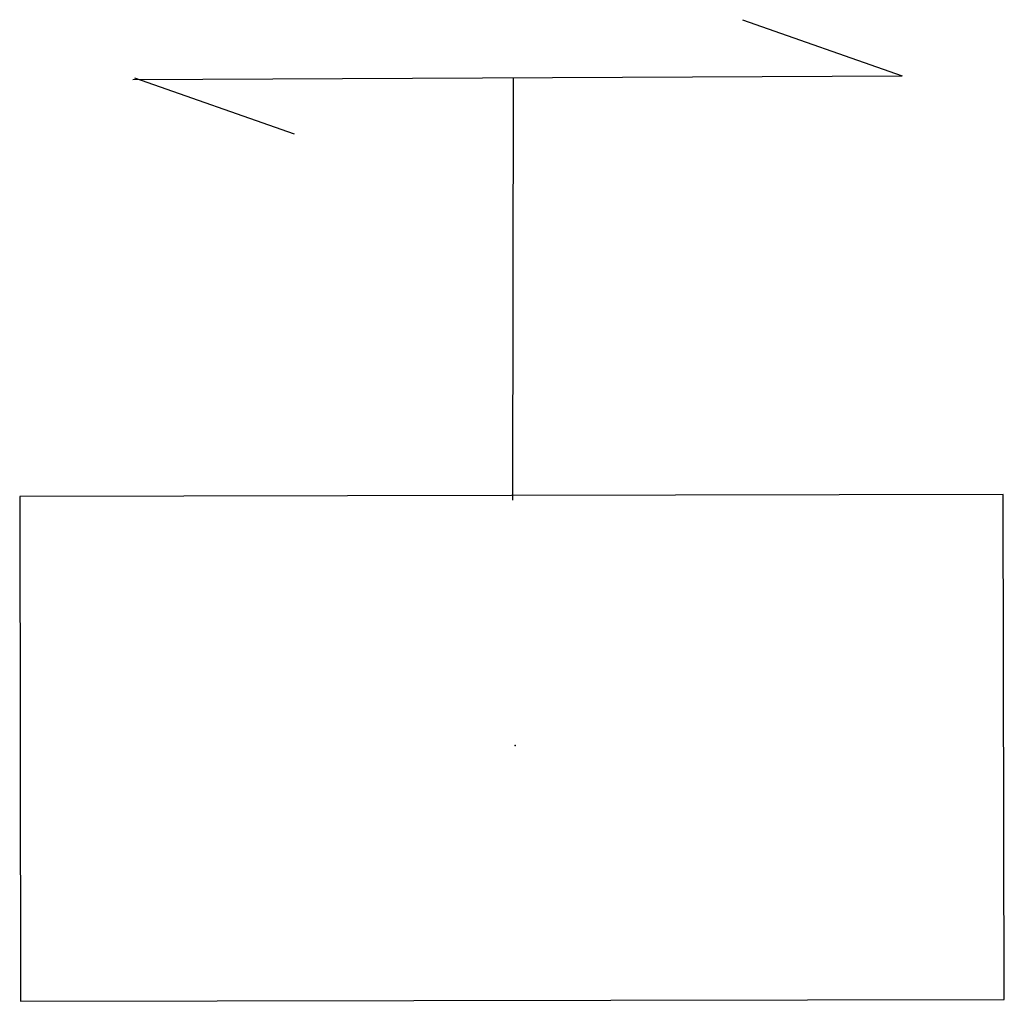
# Model space of a CAD drawing. Extents: x 0 to 1135, y 0 to 420.
# Tile 75 of 76: x 1085.37 to 1088.17, y 225.14 to 227.94. Entities that reach past the tile are written whole.
import ezdxf

# ---------------------------------------------------------------- set-up
doc = ezdxf.new("R2010")
doc.units = 0
doc.header["$LTSCALE"] = 2
doc.header["$MEASUREMENT"] = 0
doc.linetypes.add('AUSGEZOGEN', pattern=[0])
doc.layers.add('SIGNATUR', color=8, linetype='AUSGEZOGEN')

msp = doc.modelspace()

# ---------------------------------------------------------------- linework, layer by layer
at = {"layer": 'SIGNATUR'}
for p, q in [((1087.4262, 227.9364), (1087.8806, 227.7768)), ((1085.6912, 227.7665), (1087.8806, 227.7768)), ((1085.6959, 227.7712), (1086.1503, 227.6117)), ((1086.7724, 226.5686), (1086.7741, 227.7693))]:
    msp.add_line(p, q, dxfattribs=at)
msp.add_lwpolyline([(1085.3716, 225.1422), (1088.1712, 225.1476), (1088.1684, 226.5846), (1085.3689, 226.5792)], close=True, dxfattribs=at)
msp.add_point((1086.7786, 225.8705), dxfattribs=at)

doc.saveas('drawing.dxf')
